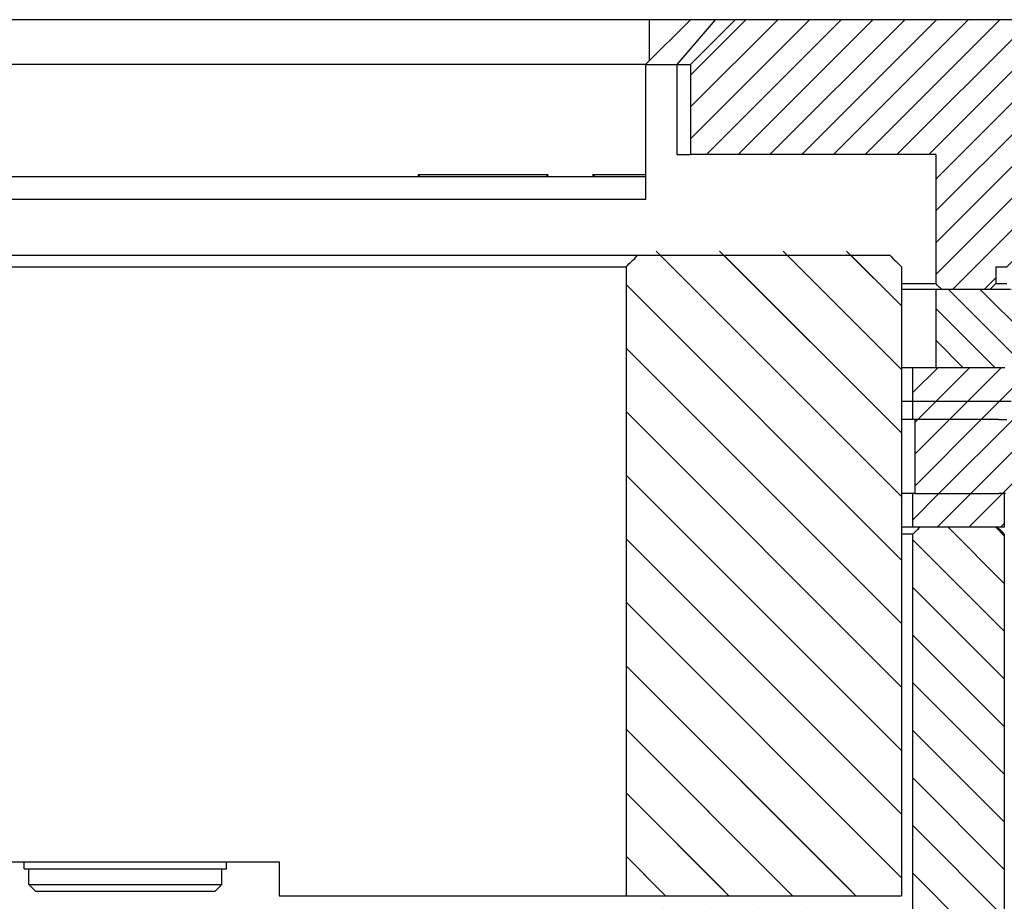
# Model space of a CAD drawing. Extents: x -1765 to 4890, y -3431 to 1272.
# Tile 150 of 189: x 3202 to 3246, y -2490 to -2451. Entities that reach past the tile are written whole.
import ezdxf

# ---------------------------------------------------------------- set-up
doc = ezdxf.new("R2010")
doc.units = 0
doc.linetypes.add('DASHED', pattern=[15, 7, -8])
doc.layers.get('0').update_dxf_attribs({"linetype": 'CONTINUOUS'})
doc.layers.add('1', color=7, linetype='CONTINUOUS')
pattern_1 = [(135, (0, 0), (-1.4142136, -1.4142136), [])]
pattern_2 = [(225, (0, 0), (0.70710678, -0.70710678), [])]

# ---------------------------------------------------------------- blocks, each defined once
blk = doc.blocks.new('BEARING_HK0509__1065', base_point=(3202.248, -2488.251))
at = {"color": 7, "linetype": 'CONTINUOUS'}
for p, q in [((3202.248, -2488.551), (3202.248, -2488.251)), ((3211.248, -2488.551), (3211.248, -2488.251)), ((3202.248, -2488.551), (3202.448, -2488.551)), ((3202.448, -2488.551), (3204.248, -2488.551)), ((3204.248, -2488.551), (3209.248, -2488.551)), ((3209.248, -2488.551), (3209.823, -2488.551)), ((3209.823, -2488.551), (3209.854, -2488.551)), ((3209.854, -2488.551), (3211.048, -2488.551)), ((3211.048, -2488.551), (3211.248, -2488.551))]:
    blk.add_line(p, q, dxfattribs=at)
blk = doc.blocks.new('E2812-23753_2', base_point=(3202.448, -2488.551))
at = {"color": 7, "linetype": 'DASHED'}
for p, q in [((3202.448, -2488.551), (3204.248, -2488.551)), ((3204.248, -2488.551), (3209.248, -2488.551)), ((3209.248, -2488.551), (3209.823, -2488.551)), ((3209.823, -2488.551), (3209.854, -2488.551)), ((3209.854, -2488.551), (3211.048, -2488.551))]:
    blk.add_line(p, q, dxfattribs=at)
at = {"color": 7, "linetype": 'CONTINUOUS'}
for p, q in [((3202.448, -2489.251), (3202.448, -2488.551)), ((3211.048, -2489.251), (3211.048, -2488.551)), ((3202.748, -2489.551), (3202.448, -2489.251)), ((3202.448, -2489.251), (3209.823, -2489.251)), ((3202.748, -2489.551), (3209.609, -2489.551)), ((3209.609, -2489.551), (3210.748, -2489.551)), ((3209.823, -2489.251), (3211.048, -2489.251)), ((3210.748, -2489.551), (3211.048, -2489.251))]:
    blk.add_line(p, q, dxfattribs=at)
blk = doc.blocks.new('BEARING_SET2__1066', base_point=(3089.848, -2488.251))
for name, p in [('BEARING_HK0509__1065', (3202.248, -2488.251)), ('E2812-23753_2', (3202.448, -2488.551))]:
    blk.add_blockref(name, p)
blk = doc.blocks.new('LOCK_RING_E7018-22553', base_point=(3072.514, -2461.251))
at = {"linetype": 'CONTINUOUS'}
h = blk.add_hatch(dxfattribs=at)
h.set_pattern_fill('USER', color=4, scale=2, angle=135, pattern_type=0)
h.set_pattern_definition(pattern_1)
edge = h.paths.add_edge_path()
edge.add_line((3229.049, -2489.751), (3241.315, -2489.751))
edge.add_line((3241.315, -2489.751), (3241.315, -2461.751))
edge.add_spline(control_points=[(3241.315, -2461.751), (3241.23, -2461.668), (3241.06, -2461.501), (3240.891, -2461.335), (3240.806, -2461.251)], knot_values=[0, 0, 0, 0, 0.35694, 0.71388, 0.71388, 0.71388, 0.71388], degree=3, periodic=0)
edge.add_line((3240.806, -2461.251), (3229.562, -2461.251))
edge.add_spline(control_points=[(3229.562, -2461.251), (3229.477, -2461.335), (3229.306, -2461.501), (3229.135, -2461.668), (3229.049, -2461.751)], knot_values=[0, 0, 0, 0, 0.358121, 0.716243, 0.716243, 0.716243, 0.716243], degree=3, periodic=0)
edge.add_line((3229.049, -2461.751), (3229.049, -2489.751))
at = {"color": 4, "linetype": 'CONTINUOUS'}
for p, q in [((3229.562, -2461.251), (3193.735, -2461.251)), ((3240.806, -2461.251), (3229.562, -2461.251)), ((3193.087, -2461.751), (3229.049, -2461.751)), ((3229.049, -2461.751), (3229.049, -2489.751)), ((3241.315, -2461.751), (3241.315, -2489.751)), ((3193.26, -2488.251), (3213.602, -2488.251)), ((3213.602, -2489.751), (3229.049, -2489.751)), ((3229.049, -2489.751), (3241.315, -2489.751))]:
    blk.add_line(p, q, dxfattribs=at)
at = {"color": 7, "linetype": 'CONTINUOUS'}
blk.add_line((3213.602, -2488.251), (3213.602, -2489.751), dxfattribs=at)
blk.add_open_spline([(3229.049, -2461.751), (3229.135, -2461.668), (3229.22, -2461.585), (3229.306, -2461.501), (3229.391, -2461.418), (3229.477, -2461.335), (3229.562, -2461.251)], degree=3, knots=[0, 0, 0, 0, 0.3581214, 0.3581214, 0.3581214, 0.7162428, 0.7162428, 0.7162428, 0.7162428], dxfattribs=at)
at = {"color": 4, "linetype": 'CONTINUOUS'}
blk.add_open_spline([(3240.806, -2461.251), (3240.891, -2461.335), (3240.976, -2461.418), (3241.06, -2461.501), (3241.145, -2461.584), (3241.23, -2461.668), (3241.315, -2461.751)], degree=3, knots=[0, 0, 0, 0, 0.3569399, 0.3569399, 0.3569399, 0.7138798, 0.7138798, 0.7138798, 0.7138798], dxfattribs=at)
blk = doc.blocks.new('LOCK_RING_ASSY_1', base_point=(3072.514, -2461.251))
for name, p in [('LOCK_RING_E7018-22553', (3072.514, -2461.251)), ('BEARING_SET2__1066', (3089.848, -2488.251))]:
    blk.add_blockref(name, p)
blk = doc.blocks.new('INSULATOR_RING_E7018-25452', base_point=(3012.858, -2471.851))
at = {"color": 7, "linetype": 'DASHED'}
for p, q in [((3241.825, -2471.851), (3241.315, -2471.851)), ((3241.926, -2471.851), (3241.825, -2471.851)), ((3241.926, -2471.851), (3242.361, -2471.851)), ((3242.361, -2471.851), (3244.384, -2471.851)), ((3244.384, -2471.851), (3244.653, -2471.851)), ((3244.653, -2471.851), (3244.916, -2471.851)), ((3244.916, -2471.851), (3245.657, -2471.851)), ((3245.896, -2471.851), (3245.657, -2471.851)), ((3245.953, -2471.851), (3245.896, -2471.851)), ((3241.809, -2473.351), (3241.315, -2473.351)), ((3241.825, -2473.351), (3241.809, -2473.351)), ((3242.13, -2473.351), (3241.825, -2473.351)), ((3242.361, -2473.351), (3242.13, -2473.351)), ((3244.384, -2473.351), (3242.361, -2473.351)), ((3244.653, -2473.351), (3244.384, -2473.351)), ((3244.916, -2473.351), (3244.653, -2473.351)), ((3245.591, -2473.351), (3244.916, -2473.351)), ((3245.896, -2473.351), (3245.591, -2473.351))]:
    blk.add_line(p, q, dxfattribs=at)
blk = doc.blocks.new('INSULATOR_SEGMENT_E7015453', base_point=(3241.315, -2471.851))
at = {"linetype": 'CONTINUOUS'}
h = blk.add_hatch(dxfattribs=at)
h.set_pattern_fill('USER', color=1, angle=225, pattern_type=0)
h.set_pattern_definition(pattern_2)
h.paths.add_polyline_path([(3245.591, -2473.351), (3244.916, -2473.351), (3244.653, -2473.351), (3244.384, -2473.351), (3242.361, -2473.351), (3242.13, -2473.351), (3241.825, -2473.351), (3241.825, -2471.851), (3241.926, -2471.851), (3242.361, -2471.851), (3244.384, -2471.851), (3244.653, -2471.851), (3244.916, -2471.851), (3245.657, -2471.851), (3245.896, -2471.851), (3245.896, -2473.351)])
at = {"color": 7, "linetype": 'CONTINUOUS'}
for p, q in [((3241.825, -2471.851), (3241.315, -2471.851)), ((3241.825, -2473.351), (3241.825, -2471.851)), ((3241.926, -2471.851), (3241.825, -2471.851)), ((3241.926, -2471.851), (3242.361, -2471.851)), ((3242.361, -2471.851), (3244.384, -2471.851)), ((3244.384, -2471.851), (3244.653, -2471.851)), ((3244.653, -2471.851), (3244.916, -2471.851)), ((3244.916, -2471.851), (3245.657, -2471.851)), ((3245.896, -2471.851), (3245.657, -2471.851)), ((3245.896, -2471.851), (3245.896, -2473.351)), ((3242.13, -2473.351), (3241.825, -2473.351)), ((3242.361, -2473.351), (3242.13, -2473.351)), ((3244.384, -2473.351), (3242.361, -2473.351)), ((3244.653, -2473.351), (3244.384, -2473.351)), ((3244.916, -2473.351), (3244.653, -2473.351)), ((3245.591, -2473.351), (3244.916, -2473.351)), ((3245.896, -2473.351), (3245.591, -2473.351))]:
    blk.add_line(p, q, dxfattribs=at)
at = {"color": 6, "linetype": 'CONTINUOUS'}
for p, q in [((3241.809, -2473.351), (3241.315, -2473.351)), ((3241.825, -2473.351), (3241.809, -2473.351))]:
    blk.add_line(p, q, dxfattribs=at)
blk = doc.blocks.new('INSULATOR_SET', base_point=(3067.933, -2471.851))
blk.add_blockref('INSULATOR_SEGMENT_E7015453', (3241.315, -2471.851))
blk = doc.blocks.new('COMMON_PARTS_SET', base_point=(3011.715, -2447.851))
for name, p in [('INSULATOR_RING_E7018-25452', (3012.858, -2471.851)), ('INSULATOR_SET', (3067.933, -2471.851))]:
    blk.add_blockref(name, p)
blk = doc.blocks.new('BASE_RING_AUTO', base_point=(2995.915, -2473.351))
at = {"linetype": 'CONTINUOUS'}
h = blk.add_hatch(dxfattribs=at)
h.set_pattern_fill('USER', color=4, scale=1.5, angle=135, pattern_type=0)
h.set_pattern_definition([(135, (0, 0), (-1.06066017, -1.06066017), [])])
edge = h.paths.add_edge_path()
edge.add_line((3245.591, -2473.351), (3244.916, -2473.351))
edge.add_line((3244.916, -2473.351), (3244.653, -2473.351))
edge.add_line((3244.653, -2473.351), (3244.384, -2473.351))
edge.add_line((3244.384, -2473.351), (3242.361, -2473.351))
edge.add_line((3242.361, -2473.351), (3242.13, -2473.351))
edge.add_spline(control_points=[(3242.13, -2473.351), (3242.079, -2473.401), (3241.977, -2473.501), (3241.875, -2473.601), (3241.825, -2473.651)], knot_values=[0, 0, 0, 0, 0.214121, 0.428241, 0.428241, 0.428241, 0.428241], degree=3, periodic=0)
edge.add_line((3241.825, -2473.651), (3241.825, -2490.351))
edge.add_line((3241.825, -2490.351), (3229.357, -2490.351))
edge.add_spline(control_points=[(3229.357, -2490.351), (3229.306, -2490.401), (3229.203, -2490.501), (3229.101, -2490.601), (3229.049, -2490.651)], knot_values=[0, 0, 0, 0, 0.214881, 0.429761, 0.429761, 0.429761, 0.429761], degree=3, periodic=0)
edge.add_line((3229.049, -2490.651), (3229.049, -2494.051))
edge.add_spline(control_points=[(3229.049, -2494.051), (3229.101, -2494.101), (3229.203, -2494.201), (3229.306, -2494.301), (3229.357, -2494.351)], knot_values=[0, 0, 0, 0, 0.214881, 0.429761, 0.429761, 0.429761, 0.429761], degree=3, periodic=0)
edge.add_line((3229.357, -2494.351), (3242.843, -2494.351))
edge.add_line((3242.843, -2494.351), (3242.843, -2503.051))
edge.add_spline(control_points=[(3242.843, -2503.051), (3242.894, -2503.101), (3242.996, -2503.201), (3243.098, -2503.301), (3243.149, -2503.351)], knot_values=[0, 0, 0, 0, 0.214074, 0.428148, 0.428148, 0.428148, 0.428148], degree=3, periodic=0)
edge.add_line((3243.149, -2503.351), (3245.591, -2503.351))
edge.add_spline(control_points=[(3245.591, -2503.351), (3245.642, -2503.301), (3245.743, -2503.201), (3245.845, -2503.101), (3245.896, -2503.051)], knot_values=[0, 0, 0, 0, 0.213956, 0.427912, 0.427912, 0.427912, 0.427912], degree=3, periodic=0)
edge.add_line((3245.896, -2503.051), (3245.896, -2473.651))
edge.add_spline(control_points=[(3245.896, -2473.651), (3245.845, -2473.601), (3245.743, -2473.501), (3245.642, -2473.401), (3245.591, -2473.351)], knot_values=[0, 0, 0, 0, 0.213956, 0.427912, 0.427912, 0.427912, 0.427912], degree=3, periodic=0)
at = {"color": 4, "linetype": 'DASHED'}
for p, q in [((3241.809, -2473.351), (3241.315, -2473.351)), ((3241.825, -2473.351), (3241.809, -2473.351)), ((3242.13, -2473.351), (3241.825, -2473.351)), ((3245.896, -2473.351), (3245.591, -2473.351))]:
    blk.add_line(p, q, dxfattribs=at)
at = {"color": 4, "linetype": 'CONTINUOUS'}
for p, q in [((3242.361, -2473.351), (3242.13, -2473.351)), ((3244.384, -2473.351), (3242.361, -2473.351)), ((3244.653, -2473.351), (3244.384, -2473.351)), ((3244.916, -2473.351), (3244.653, -2473.351)), ((3245.591, -2473.351), (3244.916, -2473.351)), ((3241.825, -2473.651), (3241.315, -2473.651)), ((3241.825, -2490.351), (3241.825, -2473.651)), ((3245.896, -2473.651), (3245.896, -2503.051))]:
    blk.add_line(p, q, dxfattribs=at)
for points, knots in [([(3241.825, -2473.651), (3241.875, -2473.601), (3241.926, -2473.551), (3241.977, -2473.501), (3242.028, -2473.451), (3242.079, -2473.401), (3242.13, -2473.351)], [0, 0, 0, 0, 0.2141206, 0.2141206, 0.2141206, 0.4282411, 0.4282411, 0.4282411, 0.4282411]), ([(3245.896, -2473.651), (3245.845, -2473.601), (3245.794, -2473.551), (3245.743, -2473.501), (3245.693, -2473.451), (3245.642, -2473.401), (3245.591, -2473.351)], [0, 0, 0, 0, 0.2139562, 0.2139562, 0.2139562, 0.4279125, 0.4279125, 0.4279125, 0.4279125])]:
    blk.add_open_spline(points, degree=3, knots=knots, dxfattribs=at)
blk = doc.blocks.new('BASE_RING_AUTO_E7018-22551', base_point=(2995.915, -2473.351))
blk.add_blockref('BASE_RING_AUTO', (2995.915, -2473.351))
blk = doc.blocks.new('BASE_RING_AUTO_ASSY_E72551', base_point=(2995.915, -2447.851))
for name, p in [('COMMON_PARTS_SET', (3011.715, -2447.851)), ('LOCK_RING_ASSY_1', (3072.514, -2461.251)), ('BASE_RING_AUTO_E7018-22551', (2995.915, -2473.351))]:
    blk.add_blockref(name, p)
blk = doc.blocks.new('SEGMENT_160PIN', base_point=(3241.315, -2468.551))
at = {"linetype": 'CONTINUOUS'}
h = blk.add_hatch(dxfattribs=at)
h.set_pattern_fill('USER', color=1, angle=225, pattern_type=0)
h.set_pattern_definition(pattern_2)
h.paths.add_polyline_path([(3246.889, -2468.551), (3246.96, -2468.551), (3248.125, -2468.551), (3248.125, -2514.251), (3246.405, -2514.251), (3246.405, -2471.851), (3246.33, -2471.851), (3246.081, -2471.851), (3245.953, -2471.851), (3245.896, -2471.851), (3245.657, -2471.851), (3244.916, -2471.851), (3244.653, -2471.851), (3244.384, -2471.851), (3242.361, -2471.851), (3241.926, -2471.851), (3241.926, -2468.551), (3245.657, -2468.551), (3246.01, -2468.551), (3246.081, -2468.551)])
at = {"color": 7, "linetype": 'DASHED'}
for p, q in [((3241.825, -2468.551), (3241.315, -2468.551)), ((3241.926, -2468.551), (3241.825, -2468.551)), ((3241.825, -2471.851), (3241.315, -2471.851)), ((3241.926, -2471.851), (3241.825, -2471.851))]:
    blk.add_line(p, q, dxfattribs=at)
at = {"color": 7, "linetype": 'CONTINUOUS'}
for p, q in [((3241.926, -2471.851), (3241.926, -2468.551)), ((3245.657, -2468.551), (3241.926, -2468.551)), ((3245.657, -2468.551), (3246.01, -2468.551)), ((3241.926, -2471.851), (3242.361, -2471.851)), ((3242.361, -2471.851), (3244.384, -2471.851)), ((3244.384, -2471.851), (3244.653, -2471.851)), ((3244.653, -2471.851), (3244.916, -2471.851)), ((3244.916, -2471.851), (3245.657, -2471.851)), ((3245.896, -2471.851), (3245.657, -2471.851)), ((3245.953, -2471.851), (3245.896, -2471.851))]:
    blk.add_line(p, q, dxfattribs=at)
blk = doc.blocks.new('SEGMENT_160PIN_E7018-22555', base_point=(3241.315, -2468.551))
blk.add_blockref('SEGMENT_160PIN', (3241.315, -2468.551))
blk = doc.blocks.new('INSULATOR_TOP1_E7018-25456', base_point=(3241.315, -2467.751))
at = {"linetype": 'CONTINUOUS'}
h = blk.add_hatch(dxfattribs=at)
h.set_pattern_fill('USER', color=1, angle=225, pattern_type=0)
h.set_pattern_definition(pattern_2)
h.paths.add_polyline_path([(3248.525, -2467.751), (3248.245, -2467.751), (3247.995, -2467.751), (3246.889, -2467.751), (3246.203, -2467.751), (3246.01, -2467.751), (3245.953, -2467.751), (3245.657, -2467.751), (3245.303, -2467.751), (3244.653, -2467.751), (3244.403, -2467.751), (3242.611, -2467.751), (3242.361, -2467.751), (3241.825, -2467.751), (3241.825, -2468.551), (3241.926, -2468.551), (3245.657, -2468.551), (3246.01, -2468.551), (3246.081, -2468.551), (3246.889, -2468.551), (3246.96, -2468.551), (3248.125, -2468.551), (3248.925, -2468.551), (3248.925, -2467.751), (3248.895, -2467.751)])
at = {"color": 7, "linetype": 'CONTINUOUS'}
for p, q in [((3241.711, -2467.751), (3241.315, -2467.751)), ((3241.825, -2467.751), (3241.711, -2467.751)), ((3241.825, -2468.551), (3241.825, -2467.751)), ((3242.361, -2467.751), (3241.825, -2467.751)), ((3242.611, -2467.751), (3242.361, -2467.751)), ((3244.403, -2467.751), (3242.611, -2467.751)), ((3244.653, -2467.751), (3244.403, -2467.751)), ((3245.303, -2467.751), (3244.653, -2467.751)), ((3245.657, -2467.751), (3245.303, -2467.751)), ((3245.953, -2467.751), (3245.657, -2467.751)), ((3241.825, -2468.551), (3241.315, -2468.551)), ((3241.926, -2468.551), (3241.825, -2468.551)), ((3245.657, -2468.551), (3241.926, -2468.551)), ((3245.657, -2468.551), (3246.01, -2468.551))]:
    blk.add_line(p, q, dxfattribs=at)
blk = doc.blocks.new('SIG_POGO_21_1_4', base_point=(3244.403, -2467.751))
at = {"color": 7, "linetype": 'DASHED'}
for p, q in [((3244.653, -2467.751), (3244.403, -2467.751)), ((3245.303, -2467.751), (3244.653, -2467.751)), ((3245.657, -2467.751), (3245.303, -2467.751)), ((3245.953, -2467.751), (3245.657, -2467.751)), ((3246.01, -2467.751), (3245.953, -2467.751)), ((3246.203, -2467.751), (3246.01, -2467.751))]:
    blk.add_line(p, q, dxfattribs=at)
at = {"color": 7, "linetype": 'CONTINUOUS'}
blk.add_line((3245.803, -2516.251), (3245.803, -2515.543), dxfattribs=at)
blk = doc.blocks.new('SIG_POGO_21_1_3', base_point=(3241.315, -2467.751))
at = {"color": 7, "linetype": 'DASHED'}
for p, q in [((3241.711, -2467.751), (3241.315, -2467.751)), ((3241.825, -2467.751), (3241.711, -2467.751)), ((3242.361, -2467.751), (3241.825, -2467.751)), ((3242.611, -2467.751), (3242.361, -2467.751))]:
    blk.add_line(p, q, dxfattribs=at)
blk = doc.blocks.new('SIGNAL_PIN_SET', base_point=(3241.315, -2464.251))
for name, p in [('SIG_POGO_21_1_3', (3241.315, -2467.751)), ('SIG_POGO_21_1_4', (3244.403, -2467.751))]:
    blk.add_blockref(name, p)
blk = doc.blocks.new('INSULATOR_TOP2_E7018-25457', base_point=(3241.315, -2466.251))
at = {"linetype": 'CONTINUOUS'}
h = blk.add_hatch(dxfattribs=at)
h.set_pattern_fill('USER', color=1, angle=225, pattern_type=0)
h.set_pattern_definition(pattern_2)
h.paths.add_polyline_path([(3248.925, -2467.351), (3248.525, -2467.751), (3248.245, -2467.751), (3247.995, -2467.751), (3246.889, -2467.751), (3246.203, -2467.751), (3246.01, -2467.751), (3245.953, -2467.751), (3245.657, -2467.751), (3245.303, -2467.751), (3244.653, -2467.751), (3244.403, -2467.751), (3242.611, -2467.751), (3242.361, -2467.751), (3241.825, -2467.751), (3241.825, -2466.251), (3242.057, -2466.251), (3242.129, -2466.251), (3242.211, -2466.251), (3242.325, -2466.251), (3242.511, -2466.251), (3242.843, -2466.251), (3243.275, -2466.251), (3243.657, -2466.251), (3243.745, -2466.251), (3243.925, -2466.251), (3244.121, -2466.251), (3244.384, -2466.251), (3244.503, -2466.251), (3244.885, -2466.251), (3245.267, -2466.251), (3245.345, -2466.251), (3245.649, -2466.251), (3245.657, -2466.251), (3245.721, -2466.251), (3245.917, -2466.251), (3246.01, -2466.251), (3246.103, -2466.251), (3246.285, -2466.251), (3246.485, -2466.251), (3246.867, -2466.251), (3246.889, -2466.251), (3247.249, -2466.251), (3247.517, -2466.251), (3247.713, -2466.251), (3247.885, -2466.251), (3248.095, -2466.251), (3248.477, -2466.251), (3248.825, -2466.251), (3248.925, -2466.251)])
at = {"color": 3, "linetype": 'CONTINUOUS'}
for p, q in [((3241.675, -2466.251), (3241.315, -2466.251)), ((3241.825, -2466.251), (3241.675, -2466.251)), ((3242.057, -2466.251), (3241.825, -2466.251)), ((3242.129, -2466.251), (3242.057, -2466.251)), ((3242.211, -2466.251), (3242.129, -2466.251)), ((3242.325, -2466.251), (3242.211, -2466.251)), ((3242.511, -2466.251), (3242.325, -2466.251)), ((3242.843, -2466.251), (3242.511, -2466.251)), ((3243.275, -2466.251), (3242.843, -2466.251)), ((3243.657, -2466.251), (3243.275, -2466.251)), ((3243.745, -2466.251), (3243.657, -2466.251)), ((3243.925, -2466.251), (3243.745, -2466.251)), ((3244.121, -2466.251), (3243.925, -2466.251)), ((3244.384, -2466.251), (3244.121, -2466.251)), ((3244.503, -2466.251), (3244.384, -2466.251)), ((3244.885, -2466.251), (3244.503, -2466.251)), ((3245.267, -2466.251), (3244.885, -2466.251)), ((3245.345, -2466.251), (3245.267, -2466.251)), ((3245.649, -2466.251), (3245.345, -2466.251)), ((3245.657, -2466.251), (3245.649, -2466.251)), ((3245.721, -2466.251), (3245.657, -2466.251)), ((3245.917, -2466.251), (3245.721, -2466.251))]:
    blk.add_line(p, q, dxfattribs=at)
at = {"color": 7, "linetype": 'CONTINUOUS'}
for p, q in [((3241.825, -2467.751), (3241.825, -2466.251)), ((3241.711, -2467.751), (3241.315, -2467.751)), ((3241.825, -2467.751), (3241.711, -2467.751)), ((3242.361, -2467.751), (3241.825, -2467.751)), ((3242.611, -2467.751), (3242.361, -2467.751)), ((3244.403, -2467.751), (3242.611, -2467.751)), ((3244.653, -2467.751), (3244.403, -2467.751)), ((3245.303, -2467.751), (3244.653, -2467.751)), ((3245.657, -2467.751), (3245.303, -2467.751)), ((3245.953, -2467.751), (3245.657, -2467.751))]:
    blk.add_line(p, q, dxfattribs=at)
blk = doc.blocks.new('SEGMENT_160PIN_ASSY_E72555', base_point=(3241.315, -2464.251))
for name, p in [('SIGNAL_PIN_SET', (3241.315, -2464.251)), ('INSULATOR_TOP2_E7018-25457', (3241.315, -2466.251)), ('INSULATOR_TOP1_E7018-25456', (3241.315, -2467.751)), ('SEGMENT_160PIN_E7018-22555', (3241.315, -2468.551))]:
    blk.add_blockref(name, p)
blk = doc.blocks.new('LOAD_BO_LARGE', base_point=(2942.285, -2462.701))
at = {"linetype": 'CONTINUOUS'}
h = blk.add_hatch(dxfattribs=at)
h.set_pattern_fill('USER', color=3, angle=135, pattern_type=0)
h.set_pattern_definition([(135, (0, 0), (-0.70710678, -0.70710678), [])])
h.paths.add_polyline_path([(3271.585, -2466.251), (3271.062, -2466.251), (3270.866, -2466.251), (3270.865, -2466.251), (3270.745, -2466.251), (3270.745, -2466.301), (3269.145, -2466.301), (3269.145, -2466.251), (3269.07, -2466.251), (3268.205, -2466.251), (3268.205, -2466.301), (3266.605, -2466.301), (3266.605, -2466.251), (3265.674, -2466.251), (3265.665, -2466.251), (3265.665, -2466.301), (3264.065, -2466.301), (3264.065, -2466.251), (3263.878, -2466.251), (3263.682, -2466.251), (3263.125, -2466.251), (3263.125, -2466.301), (3261.525, -2466.301), (3261.525, -2466.251), (3260.585, -2466.251), (3260.585, -2466.301), (3258.985, -2466.301), (3258.985, -2466.251), (3258.49, -2466.251), (3258.294, -2466.251), (3258.045, -2466.251), (3258.045, -2466.301), (3256.445, -2466.301), (3256.445, -2466.251), (3255.505, -2466.251), (3255.505, -2466.301), (3253.905, -2466.301), (3253.905, -2466.251), (3253.669, -2466.251), (3253.287, -2466.251), (3253.102, -2466.251), (3252.965, -2466.251), (3252.965, -2466.301), (3251.365, -2466.301), (3251.365, -2466.251), (3251.305, -2466.251), (3251.109, -2466.251), (3250.841, -2466.251), (3250.459, -2466.251), (3250.425, -2466.251), (3250.425, -2466.301), (3248.825, -2466.301), (3248.825, -2466.251), (3248.477, -2466.251), (3248.095, -2466.251), (3247.885, -2466.251), (3247.713, -2466.251), (3247.517, -2466.251), (3247.249, -2466.251), (3246.889, -2466.251), (3246.867, -2466.251), (3246.485, -2466.251), (3246.285, -2466.251), (3246.103, -2466.251), (3246.01, -2466.251), (3245.917, -2466.251), (3245.721, -2466.251), (3245.657, -2466.251), (3245.649, -2466.251), (3245.345, -2466.251), (3245.267, -2466.251), (3244.885, -2466.251), (3244.503, -2466.251), (3244.384, -2466.251), (3244.121, -2466.251), (3243.925, -2466.251), (3243.745, -2466.251), (3243.657, -2466.251), (3243.275, -2466.251), (3242.843, -2466.251), (3242.843, -2462.751), (3243.098, -2462.751), (3243.915, -2462.751), (3245.265, -2462.751), (3246.165, -2462.751), (3249.515, -2462.751), (3257.915, -2462.751), (3262.165, -2462.751), (3264.055, -2462.751), (3264.055, -2462.701), (3301.894, -2462.701), (3301.894, -2462.751), (3301.894, -2466.251), (3301.225, -2466.251), (3300.972, -2466.251), (3299.625, -2466.251), (3298.685, -2466.251), (3298.685, -2466.301), (3297.085, -2466.301), (3297.085, -2466.251), (3296.145, -2466.251), (3296.145, -2466.301), (3294.545, -2466.301), (3294.545, -2466.251), (3293.605, -2466.251), (3293.605, -2466.301), (3292.005, -2466.301), (3292.005, -2466.251), (3291.065, -2466.251), (3291.065, -2466.301), (3290.765, -2466.301), (3289.765, -2466.301), (3289.465, -2466.301), (3289.465, -2466.251), (3288.525, -2466.251), (3288.525, -2466.301), (3288.225, -2466.301), (3287.225, -2466.301), (3286.925, -2466.301), (3286.925, -2466.251), (3285.985, -2466.251), (3285.985, -2466.301), (3285.685, -2466.301), (3284.685, -2466.301), (3284.385, -2466.301), (3284.385, -2466.251), (3283.445, -2466.251), (3283.445, -2466.301), (3281.845, -2466.301), (3281.845, -2466.251), (3280.905, -2466.251), (3280.905, -2466.301), (3279.305, -2466.301), (3279.305, -2466.251), (3278.365, -2466.251), (3278.365, -2466.301), (3276.765, -2466.301), (3276.765, -2466.251), (3275.825, -2466.251), (3275.825, -2466.301), (3274.225, -2466.301), (3274.225, -2466.251), (3273.935, -2466.251), (3273.48, -2466.251), (3273.285, -2466.251), (3273.285, -2466.301), (3271.685, -2466.301), (3271.685, -2466.251)])
at = {"color": 7, "linetype": 'CONTINUOUS'}
for p, q in [((3241.315, -2462.751), (3242.843, -2462.751)), ((3242.843, -2462.751), (3243.098, -2462.751)), ((3243.098, -2462.751), (3243.915, -2462.751)), ((3243.915, -2462.751), (3245.265, -2462.751)), ((3245.265, -2462.751), (3246.165, -2462.751))]:
    blk.add_line(p, q, dxfattribs=at)
at = {"color": 3, "linetype": 'CONTINUOUS'}
for p, q in [((3242.843, -2462.751), (3242.843, -2466.251)), ((3243.275, -2466.251), (3242.843, -2466.251)), ((3243.657, -2466.251), (3243.275, -2466.251)), ((3243.745, -2466.251), (3243.657, -2466.251)), ((3243.925, -2466.251), (3243.745, -2466.251)), ((3244.121, -2466.251), (3243.925, -2466.251)), ((3244.384, -2466.251), (3244.121, -2466.251)), ((3244.503, -2466.251), (3244.384, -2466.251)), ((3244.885, -2466.251), (3244.503, -2466.251)), ((3245.267, -2466.251), (3244.885, -2466.251)), ((3245.345, -2466.251), (3245.267, -2466.251)), ((3245.649, -2466.251), (3245.345, -2466.251)), ((3245.657, -2466.251), (3245.649, -2466.251)), ((3245.721, -2466.251), (3245.657, -2466.251)), ((3245.917, -2466.251), (3245.721, -2466.251))]:
    blk.add_line(p, q, dxfattribs=at)
at = {"color": 3, "linetype": 'DASHED'}
for p, q in [((3241.675, -2466.251), (3241.315, -2466.251)), ((3241.825, -2466.251), (3241.675, -2466.251)), ((3242.057, -2466.251), (3241.825, -2466.251)), ((3242.129, -2466.251), (3242.057, -2466.251)), ((3242.211, -2466.251), (3242.129, -2466.251)), ((3242.325, -2466.251), (3242.211, -2466.251)), ((3242.511, -2466.251), (3242.325, -2466.251)), ((3242.843, -2466.251), (3242.511, -2466.251))]:
    blk.add_line(p, q, dxfattribs=at)
blk = doc.blocks.new('0515-2035_M3X16', base_point=(3227.554, -2457.651))
at = {"color": 7, "linetype": 'CONTINUOUS'}
for p in [(3227.654, -2457.751), (3229.915, -2457.651)]:
    blk.add_line(p, (3227.554, -2457.651), dxfattribs=at)
blk = doc.blocks.new('0515-2035_M3X16_2', base_point=(3219.776, -2457.651))
at = {"color": 7, "linetype": 'CONTINUOUS'}
for p, q in [((3219.876, -2457.751), (3219.776, -2457.651)), ((3225.576, -2457.651), (3219.776, -2457.651)), ((3225.476, -2457.751), (3225.576, -2457.651))]:
    blk.add_line(p, q, dxfattribs=at)
blk = doc.blocks.new('BEARING_SHAFT_E7018-231079', base_point=(3241.315, -2466.251))
at = {"color": 7, "linetype": 'DASHED'}
for p, q in [((3241.675, -2466.251), (3241.315, -2466.251)), ((3241.825, -2466.251), (3241.675, -2466.251)), ((3242.057, -2466.251), (3241.825, -2466.251)), ((3242.129, -2466.251), (3242.057, -2466.251)), ((3242.211, -2466.251), (3242.129, -2466.251)), ((3242.325, -2466.251), (3242.211, -2466.251)), ((3242.511, -2466.251), (3242.325, -2466.251)), ((3242.843, -2466.251), (3242.511, -2466.251)), ((3243.275, -2466.251), (3242.843, -2466.251)), ((3243.657, -2466.251), (3243.275, -2466.251)), ((3243.745, -2466.251), (3243.657, -2466.251)), ((3243.925, -2466.251), (3243.745, -2466.251)), ((3244.121, -2466.251), (3243.925, -2466.251)), ((3244.384, -2466.251), (3244.121, -2466.251))]:
    blk.add_line(p, q, dxfattribs=at)
blk = doc.blocks.new('BEARING_ASSY_2', base_point=(3219.776, -2457.651))
for name, p in [('0515-2035_M3X16_2', (3219.776, -2457.651)), ('0515-2035_M3X16', (3227.554, -2457.651)), ('BEARING_SHAFT_E7018-231079', (3241.315, -2466.251))]:
    blk.add_blockref(name, p)
blk = doc.blocks.new('BEARING_SET3', base_point=(3069.446, -2457.651))
blk.add_blockref('BEARING_ASSY_2', (3219.776, -2457.651))
blk = doc.blocks.new('STIFFENER_LARGE_E7018-4160', base_point=(2920.115, -2450.751))
at = {"linetype": 'CONTINUOUS'}
h = blk.add_hatch(dxfattribs=at)
h.set_pattern_fill('USER', color=1, angle=225, pattern_type=0)
h.set_pattern_definition(pattern_2)
edge = h.paths.add_edge_path()
edge.add_line((3231.915, -2452.751), (3231.915, -2456.751))
edge.add_line((3231.915, -2456.751), (3242.843, -2456.751))
edge.add_line((3242.843, -2456.751), (3242.843, -2462.501))
edge.add_spline(control_points=[(3242.843, -2462.501), (3242.885, -2462.543), (3242.97, -2462.626), (3243.055, -2462.71), (3243.098, -2462.751)], knot_values=[0, 0, 0, 0, 0.178396, 0.356792, 0.356792, 0.356792, 0.356792], degree=3, periodic=0)
edge.add_line((3243.098, -2462.751), (3243.915, -2462.751))
edge.add_line((3243.915, -2462.751), (3245.265, -2462.751))
edge.add_line((3245.265, -2462.751), (3245.515, -2462.501))
edge.add_line((3245.515, -2462.501), (3245.515, -2461.751))
edge.add_line((3245.515, -2461.751), (3246.015, -2461.751))
edge.add_line((3246.015, -2461.751), (3249.515, -2461.751))
edge.add_line((3249.515, -2461.751), (3251.515, -2461.751))
edge.add_line((3251.515, -2461.751), (3255.915, -2461.751))
edge.add_line((3255.915, -2461.751), (3257.915, -2461.751))
edge.add_line((3257.915, -2461.751), (3261.415, -2461.751))
edge.add_line((3261.415, -2461.751), (3261.915, -2461.751))
edge.add_line((3261.915, -2461.751), (3264.055, -2461.751))
edge.add_line((3264.055, -2461.751), (3264.055, -2451.751))
edge.add_line((3264.055, -2451.751), (3263.055, -2450.751))
edge.add_line((3263.055, -2450.751), (3233.915, -2450.751))
edge.add_line((3233.915, -2450.751), (3231.915, -2452.751))
at = {"color": 7, "linetype": 'CONTINUOUS'}
for p, q in [((3230.095, -2450.751), (3170.915, -2450.751)), ((3231.915, -2450.751), (3229.915, -2452.751)), ((3230.915, -2450.751), (3230.095, -2450.751)), ((3231.915, -2450.751), (3230.915, -2450.751)), ((3233.915, -2450.751), (3231.915, -2452.751)), ((3232.166, -2450.751), (3231.915, -2450.751)), ((3232.915, -2450.751), (3232.166, -2450.751)), ((3233.017, -2450.751), (3232.915, -2450.751)), ((3233.915, -2450.751), (3233.017, -2450.751)), ((3263.055, -2450.751), (3233.915, -2450.751)), ((3229.915, -2452.751), (3170.915, -2452.751)), ((3229.915, -2452.751), (3231.316, -2452.751)), ((3229.915, -2452.751), (3229.915, -2457.751)), ((3231.316, -2452.751), (3231.915, -2452.751)), ((3231.915, -2452.751), (3231.915, -2456.751)), ((3231.316, -2456.751), (3231.915, -2456.751)), ((3242.843, -2456.751), (3231.915, -2456.751)), ((3242.843, -2456.751), (3242.843, -2462.501)), ((3229.915, -2457.751), (3170.915, -2457.751)), ((3229.915, -2457.751), (3229.915, -2458.751)), ((3229.915, -2458.751), (3166.418, -2458.751)), ((3245.515, -2461.751), (3245.515, -2462.501)), ((3245.515, -2461.751), (3246.015, -2461.751)), ((3241.315, -2462.501), (3242.843, -2462.501)), ((3243.098, -2462.751), (3243.915, -2462.751)), ((3243.915, -2462.751), (3245.265, -2462.751)), ((3245.515, -2462.501), (3245.265, -2462.751)), ((3245.515, -2462.501), (3246.015, -2462.501))]:
    blk.add_line(p, q, dxfattribs=at)
at = {"color": 1, "linetype": 'CONTINUOUS'}
for p, q in [((3230.095, -2452.571), (3230.095, -2450.751)), ((3233.017, -2450.751), (3231.316, -2452.751)), ((3231.316, -2452.751), (3231.316, -2456.751))]:
    blk.add_line(p, q, dxfattribs=at)
at = {"color": 7, "linetype": 'DASHED'}
for p, q in [((3241.315, -2462.751), (3242.843, -2462.751)), ((3242.843, -2462.751), (3243.098, -2462.751)), ((3245.265, -2462.751), (3246.165, -2462.751))]:
    blk.add_line(p, q, dxfattribs=at)
at = {"color": 7, "linetype": 'CONTINUOUS'}
blk.add_open_spline([(3243.098, -2462.751), (3243.055, -2462.71), (3243.013, -2462.668), (3242.97, -2462.626), (3242.928, -2462.585), (3242.885, -2462.543), (3242.843, -2462.501)], degree=3, knots=[0, 0, 0, 0, 0.178396, 0.178396, 0.178396, 0.3567919, 0.3567919, 0.3567919, 0.3567919], dxfattribs=at)
blk = doc.blocks.new('STIFFENER_ASSY_LARGE_E4160', base_point=(2906.615, -2447.951))
for name, p in [('STIFFENER_LARGE_E7018-4160', (2920.115, -2450.751)), ('BEARING_SET3', (3069.446, -2457.651))]:
    blk.add_blockref(name, p)
blk = doc.blocks.new('LOAD_BO_ASSY_LARGE', base_point=(2906.615, -2447.951))
for name, p in [('STIFFENER_ASSY_LARGE_E4160', (2906.615, -2447.951)), ('LOAD_BO_LARGE', (2942.285, -2462.701))]:
    blk.add_blockref(name, p)
blk = doc.blocks.new('WPIF_12INCH', base_point=(2906.615, -2447.851))
for name, p in [('BASE_RING_AUTO_ASSY_E72551', (2995.915, -2447.851)), ('LOAD_BO_ASSY_LARGE', (2906.615, -2447.951)), ('SEGMENT_160PIN_ASSY_E72555', (3241.315, -2464.251))]:
    blk.add_blockref(name, p)
blk = doc.blocks.new('B-B', base_point=(3030.161, -2455.88))
at = {"layer": '1', "linetype": 'CONTINUOUS'}
h = blk.add_hatch(dxfattribs=at)
h.set_pattern_fill('USER', color=4, scale=2, angle=135, pattern_type=0)
h.set_pattern_definition(pattern_1)
h.paths.add_polyline_path([(3241.315, -2489.551), (3241.315, -2461.551), (3240.806, -2461.051), (3229.562, -2461.051), (3229.049, -2461.551), (3229.049, -2489.551)])
at = {"layer": '1', "color": 4, "linetype": 'CONTINUOUS'}
blk.add_line((3241.315, -2465.151), (3241.315, -2485.651), dxfattribs=at)
at = {"layer": '1', "color": 3, "linetype": 'CONTINUOUS'}
blk.add_line((3241.825, -2466.251), (3241.315, -2466.251), dxfattribs=at)
at = {"layer": '1', "color": 7, "linetype": 'CONTINUOUS'}
for p, q in [((3241.825, -2467.751), (3241.315, -2467.751)), ((3241.825, -2468.551), (3241.315, -2468.551)), ((3241.825, -2471.851), (3241.315, -2471.851))]:
    blk.add_line(p, q, dxfattribs=at)
at = {"layer": '1', "color": 6, "linetype": 'CONTINUOUS'}
for p, q in [((3241.825, -2473.351), (3241.315, -2473.351)), ((3241.825, -2473.651), (3241.315, -2473.651))]:
    blk.add_line(p, q, dxfattribs=at)
blk.add_blockref('WPIF_12INCH', (2906.615, -2447.851))
blk = doc.blocks.new('1', base_point=(2845.413, -2487.084))
blk.add_blockref('B-B', (3030.161, -2455.88))
blk = doc.blocks.new('E7018-90050', base_point=(2906.615, -2573.992))
at = {"layer": '1'}
blk.add_blockref('1', (2845.413, -2487.084), dxfattribs=at)

msp = doc.modelspace()

# ---------------------------------------------------------------- block references
msp.add_blockref('E7018-90050', (2906.615, -2573.992))

doc.saveas('drawing.dxf')
